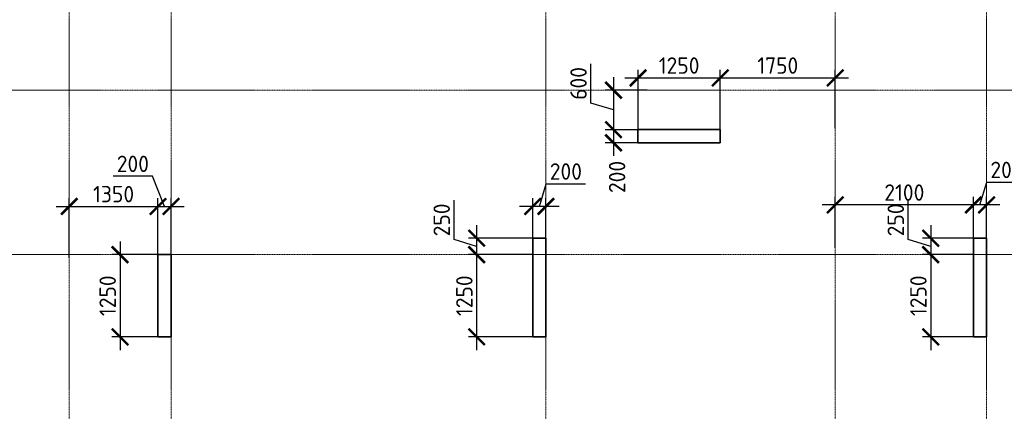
# Model space of a CAD drawing. Header units: millimetres. Extents: x 369815 to 1481759, y -423071 to -27917.
# Tile 56 of 256: x 463539 to 478512, y -244918 to -238964. Entities that reach past the tile are written whole.
import ezdxf

# ---------------------------------------------------------------- set-up
doc = ezdxf.new("R2010")
doc.units = ezdxf.units.MM
doc.linetypes.add('______5', pattern=[1100, 800, -100, 100, -100])
doc.linetypes.add('осевая', pattern=[50.8, 31.75, -6.35, 6.35, -6.35])
doc.layers.add('Колонна_ бетон', color=7, linetype='Continuous', lineweight=50, true_color=0xb4b496)
doc.layers.add('Оси', color=40, linetype='______5', lineweight=18)
doc.layers.add('РАЗМЕРЫ', color=1, linetype='Continuous', lineweight=9)
doc.styles.add('GOST-2.304_Type-B', font='GOST_Common.ttf')
doc.dimstyles.new('СПДС', dxfattribs={"dimscale": 100, "dimtxt": 2.5, "dimasz": 2.5, "dimexe": 1.25, "dimexo": 0, "dimtad": 1, "dimdec": 0, "dimtxsty": 'GOST-2.304_Type-B', "dimblk": 'ARCHTICK', "dimcen": 2.5, "dimdle": 2, "dimadec": 0, "dimazin": 2, "dimtfac": 0.75, "dimtdec": 0, "dimtmove": 1, "dimatfit": 3, "dimfxl": 1, "dimtolj": 1, "dimarcsym": 1})

# ---------------------------------------------------------------- blocks, each defined once
blk = doc.blocks.new('оси2')
at = {"layer": 'Оси', "color": 16, "linetype": 'осевая', "lineweight": 0, "ltscale": 0.5, "transparency": 33554687}
for p, q in [((1003495.5, 5465.4), (1003495.5, -20739.3)), ((1005045.5, 5465.4), (1005045.5, -20739.3)), ((1010745.5, 5465.4), (1010745.5, -20739.3)), ((1015145.5, 5465.4), (1015145.5, -20739.3)), ((1017445.5, 5465.4), (1017445.5, -20739.3)), ((979200, -7292.9), (1032582.1, -7292.9)), ((979200, -9792.9), (1032582.1, -9792.9))]:
    blk.add_line(p, q, dxfattribs=at)
blk = doc.blocks.new('_ArchTick')
at = {"color": 0, "linetype": 'ByBlock', "const_width": 0.15}
blk.add_lwpolyline([(-0.5, -0.5), (0.5, 0.5)], dxfattribs=at)
blk = doc.blocks.new('*D989')
at = {"layer": 'DEFPOINTS', "color": 0, "transparency": 16777216}
for p in [(465642, -241803), (464292, -242586), (465642, -242586, -360)]:
    blk.add_point(p, dxfattribs=at)
at = {"layer": 'РАЗМЕРЫ', "color": 0, "lineweight": -2, "transparency": 16777216}
for p, q in [((464092, -241803), (465842, -241803)), ((464292, -242586), (464292, -241678)), ((465642, -242586), (465642, -241678))]:
    blk.add_line(p, q, dxfattribs=at)
at = {"layer": 'РАЗМЕРЫ', "color": 0, "lineweight": -2, "transparency": 16777216, "xscale": 250, "yscale": 250, "zscale": 250, "rotation": 180}
blk.add_blockref('_ArchTick', (464292, -241803), dxfattribs=at)
at = {"layer": 'РАЗМЕРЫ', "color": 0, "lineweight": -2, "transparency": 16777216, "xscale": 250, "yscale": 250, "zscale": 250}
blk.add_blockref('_ArchTick', (465642, -241803), dxfattribs=at)
at = {"layer": 'РАЗМЕРЫ', "color": 0, "transparency": 16777216, "insert": (464967, -241616), "char_height": 250, "attachment_point": 5, "style": 'GOST-2.304_Type-B'}
blk.add_mtext('\\A1;1350', dxfattribs=at)
blk = doc.blocks.new('*D990')
at = {"layer": 'DEFPOINTS', "color": 0, "transparency": 16777216}
for p in [(465642, -242536), (465065, -243786), (465642, -243786)]:
    blk.add_point(p, dxfattribs=at)
at = {"layer": 'РАЗМЕРЫ', "color": 0, "lineweight": -2, "transparency": 16777216}
for p, q in [((465065, -242336), (465065, -243986)), ((465642, -242536), (464940, -242536)), ((465642, -243786), (464940, -243786))]:
    blk.add_line(p, q, dxfattribs=at)
at = {"layer": 'РАЗМЕРЫ', "color": 0, "lineweight": -2, "transparency": 16777216, "xscale": 250, "yscale": 250, "zscale": 250}
for p, rotation in [((465065, -242536), 90), ((465065, -243786), 270)]:
    blk.add_blockref('_ArchTick', p, dxfattribs=dict(at, rotation=rotation))
at = {"layer": 'РАЗМЕРЫ', "color": 0, "transparency": 16777216, "insert": (464877, -243161), "char_height": 250, "attachment_point": 5, "rotation": 90, "style": 'GOST-2.304_Type-B'}
blk.add_mtext('\\A1;1250', dxfattribs=at)
blk = doc.blocks.new('*D991')
at = {"layer": 'DEFPOINTS', "color": 0, "transparency": 16777216}
for p in [(465842, -241803), (465642, -242375), (465842, -242586)]:
    blk.add_point(p, dxfattribs=at)
at = {"layer": 'РАЗМЕРЫ', "color": 0, "lineweight": -2, "transparency": 16777216}
for p, q in [((465560, -241344), (464960, -241344)), ((465742, -241803), (465560, -241344)), ((465442, -241803), (466042, -241803)), ((465642, -242375), (465642, -241678)), ((465842, -242586), (465842, -241678))]:
    blk.add_line(p, q, dxfattribs=at)
at = {"layer": 'РАЗМЕРЫ', "color": 0, "lineweight": -2, "transparency": 16777216, "xscale": 250, "yscale": 250, "zscale": 250, "rotation": 180}
blk.add_blockref('_ArchTick', (465642, -241803), dxfattribs=at)
at = {"layer": 'РАЗМЕРЫ', "color": 0, "lineweight": -2, "transparency": 16777216, "xscale": 250, "yscale": 250, "zscale": 250}
blk.add_blockref('_ArchTick', (465842, -241803), dxfattribs=at)
at = {"layer": 'РАЗМЕРЫ', "color": 0, "transparency": 16777216, "insert": (465260, -241156), "char_height": 250, "attachment_point": 5, "style": 'GOST-2.304_Type-B'}
blk.add_mtext('\\A1;200', dxfattribs=at)
blk = doc.blocks.new('*D992')
at = {"layer": 'DEFPOINTS', "color": 0, "transparency": 16777216}
for p in [(471342, -241803), (471342, -242586, -360), (471542, -242586, -360)]:
    blk.add_point(p, dxfattribs=at)
at = {"layer": 'РАЗМЕРЫ', "color": 0, "lineweight": -2, "transparency": 16777216}
for p, q in [((471442, -241803), (471545, -241459)), ((471545, -241459), (472145, -241459)), ((471742, -241803), (471142, -241803)), ((471342, -242586), (471342, -241678)), ((471542, -242586), (471542, -241678))]:
    blk.add_line(p, q, dxfattribs=at)
at = {"layer": 'РАЗМЕРЫ', "color": 0, "lineweight": -2, "transparency": 16777216, "xscale": 250, "yscale": 250, "zscale": 250, "rotation": 180}
blk.add_blockref('_ArchTick', (471342, -241803), dxfattribs=at)
at = {"layer": 'РАЗМЕРЫ', "color": 0, "lineweight": -2, "transparency": 16777216, "xscale": 250, "yscale": 250, "zscale": 250}
blk.add_blockref('_ArchTick', (471542, -241803), dxfattribs=at)
at = {"layer": 'РАЗМЕРЫ', "color": 0, "transparency": 16777216, "insert": (471845, -241272), "char_height": 250, "attachment_point": 5, "style": 'GOST-2.304_Type-B'}
blk.add_mtext('\\A1;200', dxfattribs=at)
blk = doc.blocks.new('*D993')
at = {"layer": 'DEFPOINTS', "color": 0, "transparency": 16777216}
for p in [(471342, -242286, -200), (470488, -242536), (471342, -242536)]:
    blk.add_point(p, dxfattribs=at)
at = {"layer": 'РАЗМЕРЫ', "color": 0, "lineweight": -2, "transparency": 16777216}
for p, q in [((470144, -242308), (470144, -241708)), ((470488, -242086), (470488, -242736)), ((470488, -242411), (470144, -242308)), ((471342, -242286), (470363, -242286)), ((471342, -242536), (470363, -242536))]:
    blk.add_line(p, q, dxfattribs=at)
at = {"layer": 'РАЗМЕРЫ', "color": 0, "lineweight": -2, "transparency": 16777216, "xscale": 250, "yscale": 250, "zscale": 250}
for p, rotation in [((470488, -242286), 90), ((470488, -242536), 270)]:
    blk.add_blockref('_ArchTick', p, dxfattribs=dict(at, rotation=rotation))
at = {"layer": 'РАЗМЕРЫ', "color": 0, "transparency": 16777216, "insert": (469957, -242008), "char_height": 250, "attachment_point": 5, "rotation": 90, "style": 'GOST-2.304_Type-B'}
blk.add_mtext('\\A1;250', dxfattribs=at)
blk = doc.blocks.new('*D994')
at = {"layer": 'DEFPOINTS', "color": 0, "transparency": 16777216}
for p in [(471342, -242536), (470488, -243786), (471342, -243786, -200)]:
    blk.add_point(p, dxfattribs=at)
at = {"layer": 'РАЗМЕРЫ', "color": 0, "lineweight": -2, "transparency": 16777216}
for p, q in [((470488, -242336), (470488, -243986)), ((471342, -242536), (470363, -242536)), ((471342, -243786), (470363, -243786))]:
    blk.add_line(p, q, dxfattribs=at)
at = {"layer": 'РАЗМЕРЫ', "color": 0, "lineweight": -2, "transparency": 16777216, "xscale": 250, "yscale": 250, "zscale": 250}
for p, rotation in [((470488, -242536), 90), ((470488, -243786), 270)]:
    blk.add_blockref('_ArchTick', p, dxfattribs=dict(at, rotation=rotation))
at = {"layer": 'РАЗМЕРЫ', "color": 0, "transparency": 16777216, "insert": (470301, -243161), "char_height": 250, "attachment_point": 5, "rotation": 90, "style": 'GOST-2.304_Type-B'}
blk.add_mtext('\\A1;1250', dxfattribs=at)
blk = doc.blocks.new('*D995')
at = {"layer": 'DEFPOINTS', "color": 0, "transparency": 16777216}
for p in [(478042, -241780), (478042, -242586, -360), (478242, -242586)]:
    blk.add_point(p, dxfattribs=at)
at = {"layer": 'РАЗМЕРЫ', "color": 0, "lineweight": -2, "transparency": 16777216}
for p, q in [((478142, -241780), (478245, -241436)), ((478245, -241436), (478845, -241436)), ((478042, -242586), (478042, -241655)), ((478242, -242586), (478242, -241655)), ((478442, -241780), (477842, -241780))]:
    blk.add_line(p, q, dxfattribs=at)
at = {"layer": 'РАЗМЕРЫ', "color": 0, "lineweight": -2, "transparency": 16777216, "xscale": 250, "yscale": 250, "zscale": 250, "rotation": 180}
blk.add_blockref('_ArchTick', (478042, -241780), dxfattribs=at)
at = {"layer": 'РАЗМЕРЫ', "color": 0, "lineweight": -2, "transparency": 16777216, "xscale": 250, "yscale": 250, "zscale": 250}
blk.add_blockref('_ArchTick', (478242, -241780), dxfattribs=at)
at = {"layer": 'РАЗМЕРЫ', "color": 0, "transparency": 16777216, "insert": (478545, -241248), "char_height": 250, "attachment_point": 5, "style": 'GOST-2.304_Type-B'}
blk.add_mtext('\\A1;200', dxfattribs=at)
blk = doc.blocks.new('*D996')
at = {"layer": 'DEFPOINTS', "color": 0, "transparency": 16777216}
for p in [(475942, -241780), (478042, -242276), (475942, -242431)]:
    blk.add_point(p, dxfattribs=at)
at = {"layer": 'РАЗМЕРЫ', "color": 0, "lineweight": -2, "transparency": 16777216}
for p, q in [((475942, -242431), (475942, -241655)), ((478042, -242276), (478042, -241655)), ((478242, -241780), (475742, -241780))]:
    blk.add_line(p, q, dxfattribs=at)
at = {"layer": 'РАЗМЕРЫ', "color": 0, "lineweight": -2, "transparency": 16777216, "xscale": 250, "yscale": 250, "zscale": 250, "rotation": 180}
blk.add_blockref('_ArchTick', (475942, -241780), dxfattribs=at)
at = {"layer": 'РАЗМЕРЫ', "color": 0, "lineweight": -2, "transparency": 16777216, "xscale": 250, "yscale": 250, "zscale": 250}
blk.add_blockref('_ArchTick', (478042, -241780), dxfattribs=at)
at = {"layer": 'РАЗМЕРЫ', "color": 0, "transparency": 16777216, "insert": (476992, -241592), "char_height": 250, "attachment_point": 5, "style": 'GOST-2.304_Type-B'}
blk.add_mtext('\\A1;2100', dxfattribs=at)
blk = doc.blocks.new('*D997')
at = {"layer": 'DEFPOINTS', "color": 0, "transparency": 16777216}
for p in [(478142, -242286, -200), (477393, -242536), (478042, -242536, -560)]:
    blk.add_point(p, dxfattribs=at)
at = {"layer": 'РАЗМЕРЫ', "color": 0, "lineweight": -2, "transparency": 16777216}
for p, q in [((477049, -242308), (477049, -241708)), ((477393, -242086), (477393, -242736)), ((477393, -242411), (477049, -242308)), ((478142, -242286), (477268, -242286)), ((478042, -242536), (477268, -242536))]:
    blk.add_line(p, q, dxfattribs=at)
at = {"layer": 'РАЗМЕРЫ', "color": 0, "lineweight": -2, "transparency": 16777216, "xscale": 250, "yscale": 250, "zscale": 250}
for p, rotation in [((477393, -242286), 90), ((477393, -242536), 270)]:
    blk.add_blockref('_ArchTick', p, dxfattribs=dict(at, rotation=rotation))
at = {"layer": 'РАЗМЕРЫ', "color": 0, "transparency": 16777216, "insert": (476862, -242008), "char_height": 250, "attachment_point": 5, "rotation": 90, "style": 'GOST-2.304_Type-B'}
blk.add_mtext('\\A1;250', dxfattribs=at)
blk = doc.blocks.new('*D998')
at = {"layer": 'DEFPOINTS', "color": 0, "transparency": 16777216}
for p in [(478042, -242536, -560), (477393, -243786), (478042, -243786, -200)]:
    blk.add_point(p, dxfattribs=at)
at = {"layer": 'РАЗМЕРЫ', "color": 0, "lineweight": -2, "transparency": 16777216}
for p, q in [((477393, -242336), (477393, -243986)), ((478042, -242536), (477268, -242536)), ((478042, -243786), (477268, -243786))]:
    blk.add_line(p, q, dxfattribs=at)
at = {"layer": 'РАЗМЕРЫ', "color": 0, "lineweight": -2, "transparency": 16777216, "xscale": 250, "yscale": 250, "zscale": 250}
for p, rotation in [((477393, -242536), 90), ((477393, -243786), 270)]:
    blk.add_blockref('_ArchTick', p, dxfattribs=dict(at, rotation=rotation))
at = {"layer": 'РАЗМЕРЫ', "color": 0, "transparency": 16777216, "insert": (477206, -243161), "char_height": 250, "attachment_point": 5, "rotation": 90, "style": 'GOST-2.304_Type-B'}
blk.add_mtext('\\A1;1250', dxfattribs=at)
blk = doc.blocks.new('*D1049')
at = {"layer": 'DEFPOINTS', "color": 0, "transparency": 16777216}
for p in [(474192, -239849), (472942, -240786), (474192, -240786)]:
    blk.add_point(p, dxfattribs=at)
at = {"layer": 'РАЗМЕРЫ', "color": 0, "lineweight": -2, "transparency": 16777216}
for p, q in [((472742, -239849), (474392, -239849)), ((472942, -240786), (472942, -239724)), ((474192, -240786), (474192, -239724))]:
    blk.add_line(p, q, dxfattribs=at)
at = {"layer": 'РАЗМЕРЫ', "color": 0, "lineweight": -2, "transparency": 16777216, "xscale": 250, "yscale": 250, "zscale": 250, "rotation": 180}
blk.add_blockref('_ArchTick', (472942, -239849), dxfattribs=at)
at = {"layer": 'РАЗМЕРЫ', "color": 0, "lineweight": -2, "transparency": 16777216, "xscale": 250, "yscale": 250, "zscale": 250}
blk.add_blockref('_ArchTick', (474192, -239849), dxfattribs=at)
at = {"layer": 'РАЗМЕРЫ', "color": 0, "transparency": 16777216, "insert": (473567, -239661), "char_height": 250, "attachment_point": 5, "style": 'GOST-2.304_Type-B'}
blk.add_mtext('\\A1;1250', dxfattribs=at)
blk = doc.blocks.new('*D1050')
at = {"layer": 'DEFPOINTS', "color": 0, "transparency": 16777216}
for p in [(475942, -239849), (474192, -240615), (475942, -240615)]:
    blk.add_point(p, dxfattribs=at)
at = {"layer": 'РАЗМЕРЫ', "color": 0, "lineweight": -2, "transparency": 16777216}
for p, q in [((473992, -239849), (476142, -239849)), ((474192, -240615), (474192, -239724)), ((475942, -240615), (475942, -239724))]:
    blk.add_line(p, q, dxfattribs=at)
at = {"layer": 'РАЗМЕРЫ', "color": 0, "lineweight": -2, "transparency": 16777216, "xscale": 250, "yscale": 250, "zscale": 250, "rotation": 180}
blk.add_blockref('_ArchTick', (474192, -239849), dxfattribs=at)
at = {"layer": 'РАЗМЕРЫ', "color": 0, "lineweight": -2, "transparency": 16777216, "xscale": 250, "yscale": 250, "zscale": 250}
blk.add_blockref('_ArchTick', (475942, -239849), dxfattribs=at)
at = {"layer": 'РАЗМЕРЫ', "color": 0, "transparency": 16777216, "insert": (475067, -239661), "char_height": 250, "attachment_point": 5, "style": 'GOST-2.304_Type-B'}
blk.add_mtext('\\A1;1750', dxfattribs=at)
blk = doc.blocks.new('*D1051')
at = {"layer": 'DEFPOINTS', "color": 0, "transparency": 16777216}
for p in [(473082, -240036, -560), (472569, -240636), (473124, -240636, -200)]:
    blk.add_point(p, dxfattribs=at)
at = {"layer": 'РАЗМЕРЫ', "color": 0, "lineweight": -2, "transparency": 16777216}
for p, q in [((472225, -240233), (472225, -239633)), ((472569, -239836), (472569, -240836)), ((473082, -240036), (472444, -240036)), ((472569, -240336), (472225, -240233)), ((473124, -240636), (472444, -240636))]:
    blk.add_line(p, q, dxfattribs=at)
at = {"layer": 'РАЗМЕРЫ', "color": 0, "lineweight": -2, "transparency": 16777216, "xscale": 250, "yscale": 250, "zscale": 250}
for p, rotation in [((472569, -240036), 90), ((472569, -240636), 270)]:
    blk.add_blockref('_ArchTick', p, dxfattribs=dict(at, rotation=rotation))
at = {"layer": 'РАЗМЕРЫ', "color": 0, "transparency": 16777216, "insert": (472037, -239933), "char_height": 250, "attachment_point": 5, "rotation": 90, "style": 'GOST-2.304_Type-B'}
blk.add_mtext('\\A1;600', dxfattribs=at)
blk = doc.blocks.new('*D1052')
at = {"layer": 'DEFPOINTS', "color": 0, "transparency": 16777216}
for p in [(473124, -240636, -200), (472569, -240836), (473059, -240836, -200)]:
    blk.add_point(p, dxfattribs=at)
at = {"layer": 'РАЗМЕРЫ', "color": 0, "lineweight": -2, "transparency": 16777216}
for p, q in [((472569, -240436), (472569, -241036)), ((473124, -240636), (472444, -240636)), ((473059, -240836), (472444, -240836))]:
    blk.add_line(p, q, dxfattribs=at)
at = {"layer": 'РАЗМЕРЫ', "color": 0, "lineweight": -2, "transparency": 16777216, "xscale": 250, "yscale": 250, "zscale": 250}
for p, rotation in [((472569, -240636), 90), ((472569, -240836), 270)]:
    blk.add_blockref('_ArchTick', p, dxfattribs=dict(at, rotation=rotation))
at = {"layer": 'РАЗМЕРЫ', "color": 0, "transparency": 16777216, "insert": (472624, -241355), "char_height": 250, "attachment_point": 5, "rotation": 90, "style": 'GOST-2.304_Type-B'}
blk.add_mtext('\\A1;200', dxfattribs=at)

msp = doc.modelspace()

# ---------------------------------------------------------------- linework, layer by layer
at = {"layer": 'Колонна_ бетон', "color": 180, "linetype": 'Continuous', "lineweight": 35, "transparency": 33554687}
for p, q in [((472941.5, -240635.9, -200), (472941.5, -240835.9, -200)), ((472941.5, -240635.9, -200), (474191.5, -240635.9, -200)), ((474191.5, -240635.9, -200), (474191.5, -240835.9, -200)), ((472941.5, -240835.9, -200), (474191.5, -240835.9, -200)), ((471541.9, -242285.9, -200), (471341.9, -242285.9, -200)), ((471341.9, -243785.9, -200), (471341.9, -242285.9, -200)), ((471541.9, -242285.9, -200), (471541.9, -243785.9, -200)), ((478041.9, -242285.9, -200), (478241.9, -242285.9, -200)), ((478041.9, -243785.9, -200), (478041.9, -242285.9, -200)), ((478241.9, -243785.9, -200), (478241.9, -242285.9, -200)), ((465841.9, -242535.9, -200), (465641.9, -242535.9, -200)), ((465641.9, -242535.9, -200), (465641.9, -243785.9, -200)), ((465841.9, -242535.9, -200), (465841.9, -243785.9, -200)), ((465641.9, -243785.9, -200), (465841.9, -243785.9, -200)), ((471541.9, -243785.9, -200), (471341.9, -243785.9, -200)), ((478241.9, -243785.9, -200), (478041.9, -243785.9, -200))]:
    msp.add_line(p, q, dxfattribs=at)

# ---------------------------------------------------------------- block references
at = {"layer": 'РАЗМЕРЫ'}
msp.add_blockref('оси2', (-539203.5, -232743, -560), dxfattribs=at)

# ---------------------------------------------------------------- dimensions: what is measured, and where the dimension line sits
at = {"layer": 'РАЗМЕРЫ', "color": 146, "true_color": 0x006272}
for base, p1, p2, picture, middle in [((474191.7, -239848.9), (472941.7, -240785.9), (474191.7, -240785.9), '*D1049', (473566.7, -239661.4)), ((475941.9, -239848.9), (474191.7, -240615.1), (475941.9, -240615.1), '*D1050', (475066.8, -239661.4)), ((471342, -241803.1), (471542, -242585.9, -360), (471342, -242585.9, -360), '*D992', (471607.7, -241271.8)), ((478042, -241779.6), (478241.9, -242585.9), (478042, -242585.9, -360), '*D995', (478307.6, -241248.3)), ((465642, -241803.1), (464291.9, -242585.9), (465642, -242585.9, -360), '*D989', (464967, -241615.6)), ((475941.9, -241779.6), (478042, -242276.1), (475941.9, -242430.6), '*D996', (476992, -241592.1))]:
    dim = msp.add_linear_dim(base=base, p1=p1, p2=p2, dimstyle='СПДС', override={"dimtofl": 0}, dxfattribs=at)
    dim.commit()
    dim.dimension.update_dxf_attribs({"geometry": picture, "text_midpoint": middle})
for base, p1, p2, picture, middle in [((472568.6, -240635.9), (473082.1, -240035.9, -560), (473124, -240635.9, -200), '*D1051', (472037.4, -240170.3)), ((470488.1, -242535.9), (471342, -242285.9, -200), (471342, -242535.9), '*D993', (469956.9, -242245.3)), ((477393.1, -242535.9), (478141.9, -242285.9, -200), (478042, -242535.9, -560), '*D997', (476861.9, -242245.3)), ((465064.6, -243785.9, -560), (465642, -242535.9, -560), (465642, -243785.9, -560), '*D990', (464877.1, -243160.9, -560)), ((470488.1, -243785.9), (471342, -242535.9), (471342, -243785.9, -200), '*D994', (470300.6, -243160.9)), ((477393.1, -243785.9), (478042, -242535.9, -560), (478042, -243785.9, -200), '*D998', (477205.6, -243160.9))]:
    dim = msp.add_linear_dim(base=base, p1=p1, p2=p2, angle=90, dimstyle='СПДС', override={"dimtofl": 0}, dxfattribs=at)
    dim.commit()
    dim.dimension.update_dxf_attribs({"geometry": picture, "text_midpoint": middle})
dim = msp.add_linear_dim(base=(472568.6, -240835.9), p1=(473124, -240635.9, -200), p2=(473059, -240835.9, -200), angle=90, dimstyle='СПДС', override={"dimtofl": 0}, dxfattribs=at)
dim.commit()
dim.dimension.update_dxf_attribs({"geometry": '*D1052', "text_midpoint": (472811.6, -241355.1), "dimtype": 160})
dim = msp.add_linear_dim(base=(465842, -241803.1), p1=(465642, -242375.1), p2=(465842, -242585.9), dimstyle='СПДС', override={"dimtofl": 0}, dxfattribs=at)
dim.commit()
dim.dimension.update_dxf_attribs({"geometry": '*D991', "text_midpoint": (465497.1, -241343.6), "dimtype": 160})

doc.saveas('drawing.dxf')
